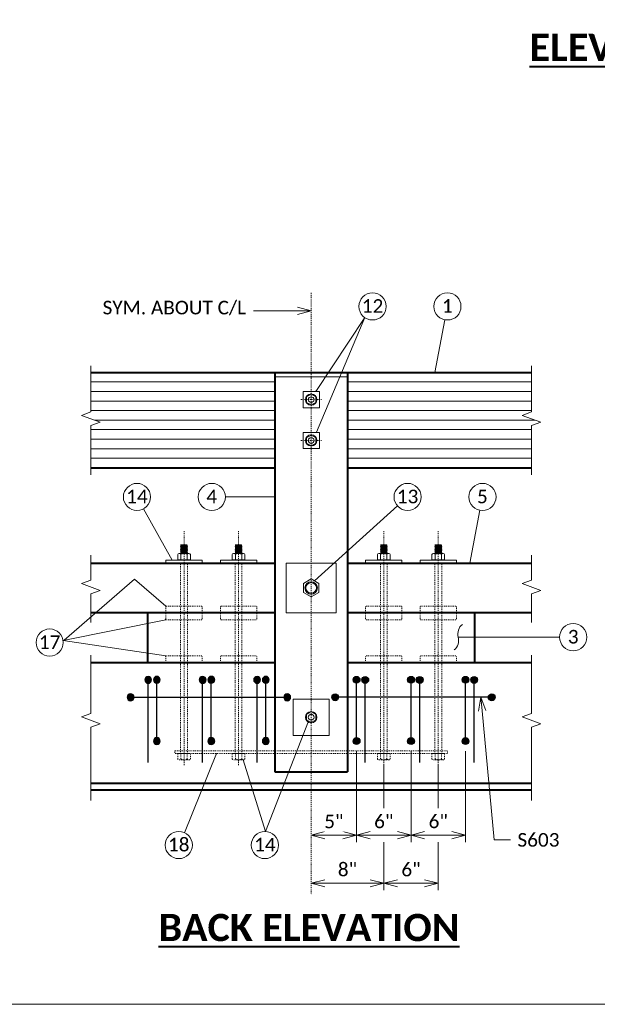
# Model space of a CAD drawing. Extents: x -6035 to 351425, y -5119269 to 203.
# Tile 3 of 14: x -1712 to -1649, y -2423 to -2314. Entities that reach past the tile are written whole.
import ezdxf
from ezdxf import colors
from ezdxf.entities.mleader import LeaderData, LeaderLine
from ezdxf.math import Vec2, Vec3

# ---------------------------------------------------------------- set-up
doc = ezdxf.new("R2010")
doc.units = 0
doc.header["$MEASUREMENT"] = 0
doc.linetypes.add('Wisdot1', pattern=[0.0625, 0.03125, -0.03125])
doc.linetypes.add('Wisdot4', pattern=[0.28125, 0.125, -0.0625, 0.03125, -0.0625])
for name, color, linetype, lineweight in [('B_ANNO_BREAK', 7, 'Continuous', 18), ('B_ANNO_DIM', 7, 'Continuous', 18), ('B_ANNO_TEXT_TITLE', 7, 'Continuous', 40), ('B_CNTR', 1, 'Wisdot4', 18), ('B_CONC_DECK', 1, 'Continuous', 40), ('B_DETAIL', 7, 'Continuous', 18), ('B_DETAIL_OBJ', 7, 'Continuous', 40), ('B_REBAR', 5, 'Continuous', 25), ('B_STEEL', 92, 'Continuous', 18), ('B_STEEL_BOLT', 3, 'Continuous', 18)]:
    doc.layers.add(name, color=color, linetype=linetype, lineweight=lineweight)
doc.layers.add('B_ANNO_NOPLOT', color=47, linetype='Continuous', lineweight=18, plot=False)
doc.styles.add('Annotative', font='calibri.ttf', dxfattribs={"height": 0.0625})
doc.styles.get("Standard").update_dxf_attribs({"font": 'calibri.ttf'})
doc.styles.add('Title', font='calibrib.ttf', dxfattribs={"height": 0.125})
doc.dimstyles.new('Annotative', dxfattribs={"dimscale": 0, "dimtxt": 0.0625, "dimasz": 0.0625, "dimexe": 0.03125, "dimexo": 0.03125, "dimgap": 0.03125, "dimtad": 1, "dimdec": 3, "dimzin": 3, "dimdsep": 46, "dimlunit": 4, "dimtxsty": 'Standard', "dimblk": 'OPEN30', "dimcen": 0.03125, "dimaunit": 1, "dimadec": 0, "dimazin": 3, "dimtfac": 0.75, "dimtdec": 3, "dimtofl": 0, "dimtmove": 0, "dimatfit": 3, "dimldrblk": 'OPEN30', "dimfxl": 1, "dimtfill": 1, "dimfrac": 1, "dimtolj": 1, "dimtzin": 0, "dimarcsym": 0})

# ---------------------------------------------------------------- blocks, each defined once
blk = doc.blocks.new('AnonymousCell16')
at = {"layer": 'B_REBAR'}
h = blk.add_hatch(color=256, dxfattribs=at)
edge = h.paths.add_edge_path()
edge.add_arc((0, 3.38), 0.375, 0, 360)
h = blk.add_hatch(color=256, dxfattribs=at)
edge = h.paths.add_edge_path()
edge.add_arc((0, -3.37), 0.375, 0, 360)
blk.add_line((0, -3.75), (0, 3.75), dxfattribs=at)
for centre in [(0, 3.38), (0, -3.37)]:
    blk.add_circle(centre, 0.375, dxfattribs=at)
blk = doc.blocks.new('AnonymousCell66')
at = {"layer": 'B_REBAR'}
h = blk.add_hatch(color=256, dxfattribs=at)
edge = h.paths.add_edge_path()
edge.add_arc((-8.62, 0), 0.375, 0, 360)
h = blk.add_hatch(color=256, dxfattribs=at)
edge = h.paths.add_edge_path()
edge.add_arc((8.63, 0), 0.375, 0, 360)
blk.add_line((9.01, 0), (-8.99, 0), dxfattribs=at)
for centre in [(-8.62, 0), (8.63, 0)]:
    blk.add_circle(centre, 0.375, dxfattribs=at)
blk = doc.blocks.new('AnonymousCell75')
at = {"layer": 'B_REBAR'}
h = blk.add_hatch(color=256, dxfattribs=at)
edge = h.paths.add_edge_path()
edge.add_arc((0, 4.37), 0.375, 0, 360)
blk.add_line((0, -4.74), (0, 4.75), dxfattribs=at)
blk.add_circle((0, 4.37), 0.375, dxfattribs=at)
blk = doc.blocks.new('BOLT WITH PLATE WASHER SMALL')
at = {"layer": 'B_CNTR', "ltscale": 0.25}
blk.add_line((-1.14, 0), (1.14, 0), dxfattribs=at)
at = {"layer": 'B_STEEL_BOLT', "flags": 128}
for points in [[(-0.9, -0.9), (0.9, -0.9), (0.9, 0.89), (-0.9, 0.89), (-0.9, -0.9)], [(-0.51, -0.3), (0, -0.59), (0.51, -0.3), (0.51, 0.29), (0, 0.59), (-0.51, 0.29), (-0.51, -0.3)]]:
    blk.add_lwpolyline(points, dxfattribs=at)
at = {"layer": 'B_STEEL_BOLT'}
for radius in [0.625, 0.313]:
    blk.add_circle((0, 0), radius, dxfattribs=at)
blk.add_point((0, -0.63), dxfattribs=at)
blk = doc.blocks.new('BOLT WITH PLATE WASHER LARGE')
at = {"layer": 'B_STEEL_BOLT', "flags": 128}
for points in [[(-2.75, 2.744), (2.75, 2.744), (2.75, -2.756), (-2.75, -2.756), (-2.75, 2.744)], [(-0.85, -0.491), (0, -0.981), (0.85, -0.491), (0.85, 0.494), (0, 0.984), (-0.85, 0.494), (-0.85, -0.491)]]:
    blk.add_lwpolyline(points, dxfattribs=at)
at = {"layer": 'B_STEEL_BOLT'}
for centre, radius in [((-0.001, -0.004), 0.688), ((0, 0), 0.583)]:
    blk.add_circle(centre, radius, dxfattribs=at)
blk = doc.blocks.new('BOLT WITH PLATE WASHER MED')
at = {"layer": 'B_STEEL_BOLT', "flags": 128}
for points in [[(-2, -2), (2, -2), (2, 2), (-2, 2), (-2, -2)], [(-0.51, -0.3), (0, -0.59), (0.51, -0.3), (0.51, 0.29), (0, 0.59), (-0.51, 0.29), (-0.51, -0.3)]]:
    blk.add_lwpolyline(points, dxfattribs=at)
at = {"layer": 'B_STEEL_BOLT'}
for radius in [0.625, 0.313]:
    blk.add_circle((0, 0), radius, dxfattribs=at)
blk.add_point((0, -0.63), dxfattribs=at)
blk = doc.blocks.new('BOLTS WITH PLATE HIDDEN')
at = {"layer": 'B_CNTR'}
for p, q in [((0, 0), (0, 25.81)), ((6, 0), (6, 25.81)), ((22, 0), (22, 25.81)), ((28, 0), (28, 25.81))]:
    blk.add_line(p, q, dxfattribs=at)
at = {"layer": 'B_STEEL', "linetype": 'Wisdot1', "flags": 128}
blk.add_lwpolyline([(-1, 1.6), (29, 1.6), (29, 1.28), (-1, 1.28), (-1, 1.6)], dxfattribs=at)
at = {"layer": 'B_STEEL_BOLT'}
for p, q in [((-0.38, 24.27), (-0.38, 24.28)), ((-0.36, 24.28), (-0.38, 24.28)), ((-0.17, 24.28), (-0.38, 24.28)), ((-0.38, 24.27), (-0.3, 24.24)), ((0.38, 24.22), (-0.38, 24.18)), ((-0.3, 24.22), (-0.38, 24.18)), ((-0.38, 24.18), (-0.3, 24.14)), ((-0.38, 24.18), (-0.38, 24.18)), ((0.38, 24.13), (-0.38, 24.08)), ((-0.3, 24.12), (-0.38, 24.09)), ((-0.38, 24.07), (-0.38, 24.09)), ((-0.38, 24.07), (-0.3, 24.05)), ((-0.3, 24.03), (-0.38, 23.99)), ((0.38, 24.03), (-0.38, 23.99)), ((-0.38, 23.98), (-0.38, 23.99)), ((-0.38, 23.98), (-0.3, 23.95)), ((-0.3, 23.93), (-0.38, 23.89)), ((0.38, 23.93), (-0.38, 23.89)), ((-0.38, 23.89), (-0.38, 23.89)), ((-0.38, 23.89), (-0.3, 23.85)), ((-0.36, 24.28), (0.32, 24.28)), ((0.31, 24.28), (-0.3, 24.22)), ((-0.3, 24.24), (-0.3, 24.22)), ((0.31, 24.18), (-0.3, 24.13)), ((-0.3, 24.14), (-0.3, 24.12)), ((0.31, 24.08), (-0.3, 24.03)), ((-0.3, 24.05), (-0.3, 24.03)), ((0.31, 23.99), (-0.3, 23.93)), ((-0.3, 23.95), (-0.3, 23.93)), ((0.31, 23.89), (-0.3, 23.84)), ((0.31, 24.28), (0.31, 24.26)), ((0.31, 24.26), (0.38, 24.24)), ((0.38, 24.22), (0.31, 24.19)), ((0.31, 24.19), (0.31, 24.16)), ((0.31, 24.16), (0.38, 24.14)), ((0.38, 24.12), (0.31, 24.09)), ((0.31, 24.09), (0.31, 24.07)), ((0.31, 24.07), (0.38, 24.04)), ((0.38, 24.03), (0.31, 23.99)), ((0.31, 23.99), (0.31, 23.97)), ((0.31, 23.97), (0.38, 23.95)), ((0.38, 23.93), (0.31, 23.9)), ((0.31, 23.9), (0.31, 23.88)), ((0.31, 23.88), (0.38, 23.85)), ((0.38, 24.22), (0.38, 24.23)), ((0.38, 24.12), (0.38, 24.14)), ((0.38, 24.03), (0.38, 24.04)), ((0.38, 23.93), (0.38, 23.95)), ((5.62, 24.27), (5.62, 24.28)), ((5.64, 24.28), (5.62, 24.28)), ((5.83, 24.28), (5.62, 24.28)), ((5.62, 24.27), (5.7, 24.24)), ((6.38, 24.22), (5.62, 24.18)), ((5.7, 24.22), (5.62, 24.18)), ((5.62, 24.18), (5.7, 24.14)), ((5.62, 24.18), (5.62, 24.18)), ((6.38, 24.13), (5.62, 24.08)), ((5.7, 24.12), (5.62, 24.09)), ((5.62, 24.07), (5.62, 24.09)), ((5.62, 24.07), (5.7, 24.05)), ((5.7, 24.03), (5.62, 23.99)), ((6.38, 24.03), (5.62, 23.99)), ((5.62, 23.98), (5.62, 23.99)), ((5.62, 23.98), (5.7, 23.95)), ((5.7, 23.93), (5.62, 23.89)), ((6.38, 23.93), (5.62, 23.89)), ((5.62, 23.89), (5.62, 23.89)), ((5.62, 23.89), (5.7, 23.85)), ((5.64, 24.28), (6.32, 24.28)), ((6.31, 24.28), (5.7, 24.22)), ((5.7, 24.24), (5.7, 24.22)), ((6.31, 24.18), (5.7, 24.13)), ((5.7, 24.14), (5.7, 24.12)), ((6.31, 24.08), (5.7, 24.03)), ((5.7, 24.05), (5.7, 24.03)), ((6.31, 23.99), (5.7, 23.93)), ((5.7, 23.95), (5.7, 23.93)), ((6.31, 23.89), (5.7, 23.84)), ((6.31, 24.28), (6.31, 24.26)), ((6.31, 24.26), (6.38, 24.24)), ((6.38, 24.22), (6.31, 24.19)), ((6.31, 24.19), (6.31, 24.16)), ((6.31, 24.16), (6.38, 24.14)), ((6.38, 24.12), (6.31, 24.09)), ((6.31, 24.09), (6.31, 24.07)), ((6.31, 24.07), (6.38, 24.04)), ((6.38, 24.03), (6.31, 23.99)), ((6.31, 23.99), (6.31, 23.97)), ((6.31, 23.97), (6.38, 23.95)), ((6.38, 23.93), (6.31, 23.9)), ((6.31, 23.9), (6.31, 23.88)), ((6.31, 23.88), (6.38, 23.85)), ((6.38, 24.22), (6.38, 24.23)), ((6.38, 24.12), (6.38, 24.14)), ((6.38, 24.03), (6.38, 24.04)), ((6.38, 23.93), (6.38, 23.95)), ((21.62, 24.27), (21.62, 24.28)), ((21.64, 24.28), (21.62, 24.28)), ((21.83, 24.28), (21.62, 24.28)), ((21.62, 24.27), (21.7, 24.24)), ((22.38, 24.22), (21.62, 24.18)), ((21.7, 24.22), (21.62, 24.18)), ((21.62, 24.18), (21.7, 24.14)), ((21.62, 24.18), (21.62, 24.18)), ((22.38, 24.13), (21.62, 24.08)), ((21.7, 24.12), (21.62, 24.09)), ((21.62, 24.07), (21.62, 24.09)), ((21.62, 24.07), (21.7, 24.05)), ((21.7, 24.03), (21.62, 23.99)), ((22.38, 24.03), (21.62, 23.99)), ((21.62, 23.98), (21.62, 23.99)), ((21.62, 23.98), (21.7, 23.95)), ((21.7, 23.93), (21.62, 23.89)), ((22.38, 23.93), (21.62, 23.89)), ((21.62, 23.89), (21.62, 23.89)), ((21.62, 23.89), (21.7, 23.85)), ((21.64, 24.28), (22.32, 24.28)), ((22.31, 24.28), (21.7, 24.22)), ((21.7, 24.24), (21.7, 24.22)), ((22.31, 24.18), (21.7, 24.13)), ((21.7, 24.14), (21.7, 24.12)), ((22.31, 24.08), (21.7, 24.03)), ((21.7, 24.05), (21.7, 24.03)), ((22.31, 23.99), (21.7, 23.93)), ((21.7, 23.95), (21.7, 23.93)), ((22.31, 23.89), (21.7, 23.84)), ((22.31, 24.28), (22.31, 24.26)), ((22.31, 24.26), (22.38, 24.24)), ((22.38, 24.22), (22.31, 24.19)), ((22.31, 24.19), (22.31, 24.16)), ((22.31, 24.16), (22.38, 24.14)), ((22.38, 24.12), (22.31, 24.09)), ((22.31, 24.09), (22.31, 24.07)), ((22.31, 24.07), (22.38, 24.04)), ((22.38, 24.03), (22.31, 23.99)), ((22.31, 23.99), (22.31, 23.97)), ((22.31, 23.97), (22.38, 23.95)), ((22.38, 23.93), (22.31, 23.9)), ((22.31, 23.9), (22.31, 23.88)), ((22.31, 23.88), (22.38, 23.85)), ((22.38, 24.22), (22.38, 24.23)), ((22.38, 24.12), (22.38, 24.14)), ((22.38, 24.03), (22.38, 24.04)), ((22.38, 23.93), (22.38, 23.95)), ((27.62, 24.27), (27.62, 24.28)), ((27.64, 24.28), (27.62, 24.28)), ((27.83, 24.28), (27.62, 24.28)), ((27.62, 24.27), (27.7, 24.24)), ((28.38, 24.22), (27.62, 24.18)), ((27.7, 24.22), (27.62, 24.18)), ((27.62, 24.18), (27.7, 24.14)), ((27.62, 24.18), (27.62, 24.18)), ((28.38, 24.13), (27.62, 24.08)), ((27.7, 24.12), (27.62, 24.09)), ((27.62, 24.07), (27.62, 24.09)), ((27.62, 24.07), (27.7, 24.05)), ((27.7, 24.03), (27.62, 23.99)), ((28.38, 24.03), (27.62, 23.99)), ((27.62, 23.98), (27.62, 23.99)), ((27.62, 23.98), (27.7, 23.95)), ((27.7, 23.93), (27.62, 23.89)), ((28.38, 23.93), (27.62, 23.89)), ((27.62, 23.89), (27.62, 23.89)), ((27.62, 23.89), (27.7, 23.85)), ((27.64, 24.28), (28.32, 24.28)), ((28.31, 24.28), (27.7, 24.22)), ((27.7, 24.24), (27.7, 24.22)), ((28.31, 24.18), (27.7, 24.13)), ((27.7, 24.14), (27.7, 24.12)), ((28.31, 24.08), (27.7, 24.03)), ((27.7, 24.05), (27.7, 24.03)), ((28.31, 23.99), (27.7, 23.93)), ((27.7, 23.95), (27.7, 23.93)), ((28.31, 23.89), (27.7, 23.84)), ((28.31, 24.28), (28.31, 24.26)), ((28.31, 24.26), (28.38, 24.24)), ((28.38, 24.22), (28.31, 24.19)), ((28.31, 24.19), (28.31, 24.16)), ((28.31, 24.16), (28.38, 24.14)), ((28.38, 24.12), (28.31, 24.09)), ((28.31, 24.09), (28.31, 24.07)), ((28.31, 24.07), (28.38, 24.04)), ((28.38, 24.03), (28.31, 23.99)), ((28.31, 23.99), (28.31, 23.97)), ((28.31, 23.97), (28.38, 23.95)), ((28.38, 23.93), (28.31, 23.9)), ((28.31, 23.9), (28.31, 23.88)), ((28.31, 23.88), (28.38, 23.85)), ((28.38, 24.22), (28.38, 24.23)), ((28.38, 24.12), (28.38, 24.14)), ((28.38, 24.03), (28.38, 24.04)), ((28.38, 23.93), (28.38, 23.95)), ((-0.7, 23.24), (-0.7, 22.65)), ((-0.53, 23.34), (0.53, 23.34)), ((0.38, 23.84), (-0.38, 23.8)), ((-0.3, 23.83), (-0.38, 23.8)), ((-0.38, 23.79), (-0.38, 23.8)), ((-0.38, 23.79), (-0.3, 23.76)), ((-0.3, 23.74), (-0.38, 23.7)), ((0.38, 23.74), (-0.38, 23.7)), ((-0.38, 23.7), (-0.38, 23.7)), ((-0.38, 23.7), (-0.3, 23.66)), ((0.38, 23.65), (-0.38, 23.61)), ((-0.3, 23.64), (-0.38, 23.61)), ((-0.38, 23.6), (-0.38, 23.61)), ((-0.38, 23.6), (-0.3, 23.57)), ((-0.3, 23.55), (-0.38, 23.51)), ((0.38, 23.55), (-0.38, 23.51)), ((-0.38, 23.51), (-0.38, 23.51)), ((-0.38, 23.51), (-0.3, 23.47)), ((0.38, 23.46), (-0.38, 23.41)), ((-0.3, 23.45), (-0.38, 23.42)), ((-0.38, 23.41), (-0.38, 23.42)), ((-0.38, 23.41), (-0.3, 23.38)), ((-0.35, 23.26), (-0.35, 22.65)), ((-0.3, 23.36), (-0.34, 23.34)), ((-0.3, 23.85), (-0.3, 23.83)), ((0.31, 23.8), (-0.3, 23.74)), ((-0.3, 23.76), (-0.3, 23.74)), ((0.31, 23.7), (-0.3, 23.65)), ((-0.3, 23.66), (-0.3, 23.64)), ((0.31, 23.61), (-0.3, 23.55)), ((-0.3, 23.57), (-0.3, 23.55)), ((0.31, 23.51), (-0.3, 23.46)), ((-0.3, 23.47), (-0.3, 23.45)), ((0.31, 23.41), (-0.3, 23.37)), ((-0.3, 23.38), (-0.3, 23.36)), ((0.38, 23.37), (-0.04, 23.34)), ((0.38, 23.84), (0.31, 23.8)), ((0.31, 23.8), (0.31, 23.78)), ((0.31, 23.78), (0.38, 23.76)), ((0.38, 23.74), (0.31, 23.71)), ((0.31, 23.71), (0.31, 23.68)), ((0.31, 23.68), (0.38, 23.66)), ((0.38, 23.64), (0.31, 23.62)), ((0.31, 23.62), (0.31, 23.59)), ((0.31, 23.59), (0.38, 23.57)), ((0.38, 23.55), (0.31, 23.52)), ((0.31, 23.52), (0.31, 23.49)), ((0.31, 23.49), (0.38, 23.47)), ((0.38, 23.45), (0.31, 23.43)), ((0.31, 23.43), (0.31, 23.4)), ((0.31, 23.4), (0.38, 23.38)), ((0.38, 23.36), (0.33, 23.34)), ((0.35, 23.26), (0.35, 22.65)), ((0.38, 23.84), (0.38, 23.85)), ((0.38, 23.74), (0.38, 23.76)), ((0.38, 23.64), (0.38, 23.66)), ((0.38, 23.55), (0.38, 23.57)), ((0.38, 23.45), (0.38, 23.47)), ((0.38, 23.36), (0.38, 23.38)), ((0.7, 23.24), (0.7, 22.65)), ((5.3, 23.24), (5.3, 22.65)), ((5.47, 23.34), (6.53, 23.34)), ((6.38, 23.84), (5.62, 23.8)), ((5.7, 23.83), (5.62, 23.8)), ((5.62, 23.79), (5.62, 23.8)), ((5.62, 23.79), (5.7, 23.76)), ((5.7, 23.74), (5.62, 23.7)), ((6.38, 23.74), (5.62, 23.7)), ((5.62, 23.7), (5.62, 23.7)), ((5.62, 23.7), (5.7, 23.66)), ((6.38, 23.65), (5.62, 23.61)), ((5.7, 23.64), (5.62, 23.61)), ((5.62, 23.6), (5.62, 23.61)), ((5.62, 23.6), (5.7, 23.57)), ((5.7, 23.55), (5.62, 23.51)), ((6.38, 23.55), (5.62, 23.51)), ((5.62, 23.51), (5.62, 23.51)), ((5.62, 23.51), (5.7, 23.47)), ((6.38, 23.46), (5.62, 23.41)), ((5.7, 23.45), (5.62, 23.42)), ((5.62, 23.41), (5.62, 23.42)), ((5.62, 23.41), (5.7, 23.38)), ((5.65, 23.26), (5.65, 22.65)), ((5.7, 23.36), (5.66, 23.34)), ((5.7, 23.85), (5.7, 23.83)), ((6.31, 23.8), (5.7, 23.74)), ((5.7, 23.76), (5.7, 23.74)), ((6.31, 23.7), (5.7, 23.65)), ((5.7, 23.66), (5.7, 23.64)), ((6.31, 23.61), (5.7, 23.55)), ((5.7, 23.57), (5.7, 23.55)), ((6.31, 23.51), (5.7, 23.46)), ((5.7, 23.47), (5.7, 23.45)), ((6.31, 23.41), (5.7, 23.37)), ((5.7, 23.38), (5.7, 23.36)), ((6.38, 23.37), (5.96, 23.34)), ((6.38, 23.84), (6.31, 23.8)), ((6.31, 23.8), (6.31, 23.78)), ((6.31, 23.78), (6.38, 23.76)), ((6.38, 23.74), (6.31, 23.71)), ((6.31, 23.71), (6.31, 23.68)), ((6.31, 23.68), (6.38, 23.66)), ((6.38, 23.64), (6.31, 23.62)), ((6.31, 23.62), (6.31, 23.59)), ((6.31, 23.59), (6.38, 23.57)), ((6.38, 23.55), (6.31, 23.52)), ((6.31, 23.52), (6.31, 23.49)), ((6.31, 23.49), (6.38, 23.47)), ((6.38, 23.45), (6.31, 23.43)), ((6.31, 23.43), (6.31, 23.4)), ((6.31, 23.4), (6.38, 23.38)), ((6.38, 23.36), (6.33, 23.34)), ((6.35, 23.26), (6.35, 22.65)), ((6.38, 23.84), (6.38, 23.85)), ((6.38, 23.74), (6.38, 23.76)), ((6.38, 23.64), (6.38, 23.66)), ((6.38, 23.55), (6.38, 23.57)), ((6.38, 23.45), (6.38, 23.47)), ((6.38, 23.36), (6.38, 23.38)), ((6.7, 23.24), (6.7, 22.65)), ((21.3, 23.24), (21.3, 22.65)), ((21.47, 23.34), (22.53, 23.34)), ((22.38, 23.84), (21.62, 23.8)), ((21.7, 23.83), (21.62, 23.8)), ((21.62, 23.79), (21.62, 23.8)), ((21.62, 23.79), (21.7, 23.76)), ((21.7, 23.74), (21.62, 23.7)), ((22.38, 23.74), (21.62, 23.7)), ((21.62, 23.7), (21.62, 23.7)), ((21.62, 23.7), (21.7, 23.66)), ((22.38, 23.65), (21.62, 23.61)), ((21.7, 23.64), (21.62, 23.61)), ((21.62, 23.6), (21.62, 23.61)), ((21.62, 23.6), (21.7, 23.57)), ((21.7, 23.55), (21.62, 23.51)), ((22.38, 23.55), (21.62, 23.51)), ((21.62, 23.51), (21.62, 23.51)), ((21.62, 23.51), (21.7, 23.47)), ((22.38, 23.46), (21.62, 23.41)), ((21.7, 23.45), (21.62, 23.42)), ((21.62, 23.41), (21.62, 23.42)), ((21.62, 23.41), (21.7, 23.38)), ((21.65, 23.26), (21.65, 22.65)), ((21.7, 23.36), (21.66, 23.34)), ((21.7, 23.85), (21.7, 23.83)), ((22.31, 23.8), (21.7, 23.74)), ((21.7, 23.76), (21.7, 23.74)), ((22.31, 23.7), (21.7, 23.65)), ((21.7, 23.66), (21.7, 23.64)), ((22.31, 23.61), (21.7, 23.55)), ((21.7, 23.57), (21.7, 23.55)), ((22.31, 23.51), (21.7, 23.46)), ((21.7, 23.47), (21.7, 23.45)), ((22.31, 23.41), (21.7, 23.37)), ((21.7, 23.38), (21.7, 23.36)), ((22.38, 23.37), (21.96, 23.34)), ((22.38, 23.84), (22.31, 23.8)), ((22.31, 23.8), (22.31, 23.78)), ((22.31, 23.78), (22.38, 23.76)), ((22.38, 23.74), (22.31, 23.71)), ((22.31, 23.71), (22.31, 23.68)), ((22.31, 23.68), (22.38, 23.66)), ((22.38, 23.64), (22.31, 23.62)), ((22.31, 23.62), (22.31, 23.59)), ((22.31, 23.59), (22.38, 23.57)), ((22.38, 23.55), (22.31, 23.52)), ((22.31, 23.52), (22.31, 23.49)), ((22.31, 23.49), (22.38, 23.47)), ((22.38, 23.45), (22.31, 23.43)), ((22.31, 23.43), (22.31, 23.4)), ((22.31, 23.4), (22.38, 23.38)), ((22.38, 23.36), (22.33, 23.34)), ((22.35, 23.26), (22.35, 22.65)), ((22.38, 23.84), (22.38, 23.85)), ((22.38, 23.74), (22.38, 23.76)), ((22.38, 23.64), (22.38, 23.66)), ((22.38, 23.55), (22.38, 23.57)), ((22.38, 23.45), (22.38, 23.47)), ((22.38, 23.36), (22.38, 23.38)), ((22.7, 23.24), (22.7, 22.65)), ((27.3, 23.24), (27.3, 22.65)), ((27.47, 23.34), (28.53, 23.34)), ((28.38, 23.84), (27.62, 23.8)), ((27.7, 23.83), (27.62, 23.8)), ((27.62, 23.79), (27.62, 23.8)), ((27.62, 23.79), (27.7, 23.76)), ((27.7, 23.74), (27.62, 23.7)), ((28.38, 23.74), (27.62, 23.7)), ((27.62, 23.7), (27.62, 23.7)), ((27.62, 23.7), (27.7, 23.66)), ((28.38, 23.65), (27.62, 23.61)), ((27.7, 23.64), (27.62, 23.61)), ((27.62, 23.6), (27.62, 23.61)), ((27.62, 23.6), (27.7, 23.57)), ((27.7, 23.55), (27.62, 23.51)), ((28.38, 23.55), (27.62, 23.51)), ((27.62, 23.51), (27.62, 23.51)), ((27.62, 23.51), (27.7, 23.47)), ((28.38, 23.46), (27.62, 23.41)), ((27.7, 23.45), (27.62, 23.42)), ((27.62, 23.41), (27.62, 23.42)), ((27.62, 23.41), (27.7, 23.38)), ((27.65, 23.26), (27.65, 22.65)), ((27.7, 23.36), (27.66, 23.34)), ((27.7, 23.85), (27.7, 23.83)), ((28.31, 23.8), (27.7, 23.74)), ((27.7, 23.76), (27.7, 23.74)), ((28.31, 23.7), (27.7, 23.65)), ((27.7, 23.66), (27.7, 23.64)), ((28.31, 23.61), (27.7, 23.55)), ((27.7, 23.57), (27.7, 23.55)), ((28.31, 23.51), (27.7, 23.46)), ((27.7, 23.47), (27.7, 23.45)), ((28.31, 23.41), (27.7, 23.37)), ((27.7, 23.38), (27.7, 23.36)), ((28.38, 23.37), (27.96, 23.34)), ((28.38, 23.84), (28.31, 23.8)), ((28.31, 23.8), (28.31, 23.78)), ((28.31, 23.78), (28.38, 23.76)), ((28.38, 23.74), (28.31, 23.71)), ((28.31, 23.71), (28.31, 23.68)), ((28.31, 23.68), (28.38, 23.66)), ((28.38, 23.64), (28.31, 23.62)), ((28.31, 23.62), (28.31, 23.59)), ((28.31, 23.59), (28.38, 23.57)), ((28.38, 23.55), (28.31, 23.52)), ((28.31, 23.52), (28.31, 23.49)), ((28.31, 23.49), (28.38, 23.47)), ((28.38, 23.45), (28.31, 23.43)), ((28.31, 23.43), (28.31, 23.4)), ((28.31, 23.4), (28.38, 23.38)), ((28.38, 23.36), (28.33, 23.34)), ((28.35, 23.26), (28.35, 22.65)), ((28.38, 23.84), (28.38, 23.85)), ((28.38, 23.74), (28.38, 23.76)), ((28.38, 23.64), (28.38, 23.66)), ((28.38, 23.55), (28.38, 23.57)), ((28.38, 23.45), (28.38, 23.47)), ((28.38, 23.36), (28.38, 23.38)), ((28.7, 23.24), (28.7, 22.65)), ((-0.7, 22.65), (0.7, 22.65)), ((-0.61, 22.65), (-0.61, 22.6)), ((0.6, 22.65), (0.6, 22.6)), ((5.3, 22.65), (6.7, 22.65)), ((5.39, 22.65), (5.39, 22.6)), ((6.6, 22.65), (6.6, 22.6)), ((21.3, 22.65), (22.7, 22.65)), ((21.39, 22.65), (21.39, 22.6)), ((22.6, 22.65), (22.6, 22.6)), ((27.3, 22.65), (28.7, 22.65)), ((27.39, 22.65), (27.39, 22.6)), ((28.6, 22.65), (28.6, 22.6))]:
    blk.add_line(p, q, dxfattribs=at)
at = {"layer": 'B_STEEL_BOLT', "linetype": 'Wisdot1'}
for p, q in [((-0.38, 1.28), (-0.38, 22.28)), ((0.38, 1.28), (0.38, 22.28)), ((5.62, 1.28), (5.62, 22.28)), ((6.38, 1.28), (6.38, 22.28)), ((21.62, 1.28), (21.62, 22.28)), ((22.38, 1.28), (22.38, 22.28)), ((27.62, 1.28), (27.62, 22.28)), ((28.38, 1.28), (28.38, 22.28)), ((-0.7, 0.69), (-0.7, 1.28)), ((-0.7, 1.28), (0.7, 1.28)), ((-0.35, 0.67), (-0.35, 1.28)), ((0.35, 0.67), (0.35, 1.28)), ((0.7, 0.69), (0.7, 1.28)), ((5.3, 0.69), (5.3, 1.28)), ((5.3, 1.28), (6.7, 1.28)), ((5.65, 0.67), (5.65, 1.28)), ((6.35, 0.67), (6.35, 1.28)), ((6.7, 0.69), (6.7, 1.28)), ((21.3, 0.69), (21.3, 1.28)), ((21.3, 1.28), (22.7, 1.28)), ((21.65, 0.67), (21.65, 1.28)), ((22.35, 0.67), (22.35, 1.28)), ((22.7, 0.69), (22.7, 1.28)), ((27.3, 0.69), (27.3, 1.28)), ((27.3, 1.28), (28.7, 1.28)), ((27.65, 0.67), (27.65, 1.28)), ((28.35, 0.67), (28.35, 1.28)), ((28.7, 0.69), (28.7, 1.28)), ((-0.53, 0.59), (0.53, 0.59)), ((5.47, 0.59), (6.53, 0.59)), ((21.47, 0.59), (22.53, 0.59)), ((27.47, 0.59), (28.53, 0.59))]:
    blk.add_line(p, q, dxfattribs=at)
at = {"layer": 'B_STEEL_BOLT', "flags": 128}
for points in [[(-2, 22.28), (2, 22.28), (2, 22.6), (-2, 22.6), (-2, 22.28)], [(4, 22.28), (8, 22.28), (8, 22.6), (4, 22.6), (4, 22.28)], [(20, 22.28), (24, 22.28), (24, 22.6), (20, 22.6), (20, 22.28)], [(26, 22.28), (30, 22.28), (30, 22.6), (26, 22.6), (26, 22.28)]]:
    blk.add_lwpolyline(points, dxfattribs=at)
at = {"layer": 'B_STEEL_BOLT', "linetype": 'Wisdot1', "flags": 128}
for points in [[(-2, 16.79), (2, 16.79), (2, 17.54), (-2, 17.54), (-2, 16.79)], [(4, 16.79), (8, 16.79), (8, 17.54), (4, 17.54), (4, 16.79)], [(20, 16.79), (24, 16.79), (24, 17.54), (20, 17.54), (20, 16.79)], [(26, 16.79), (30, 16.79), (30, 17.54), (26, 17.54), (26, 16.79)], [(-2, 16.79), (2, 16.79), (2, 16.04), (-2, 16.04), (-2, 16.79)], [(4, 16.79), (8, 16.79), (8, 16.04), (4, 16.04), (4, 16.79)], [(20, 16.79), (24, 16.79), (24, 16.04), (20, 16.04), (20, 16.79)], [(26, 16.79), (30, 16.79), (30, 16.04), (26, 16.04), (26, 16.79)], [(-2, 11.29), (2, 11.29), (2, 12.04), (-2, 12.04), (-2, 11.29)], [(4, 11.29), (8, 11.29), (8, 12.04), (4, 12.04), (4, 11.29)], [(20, 11.29), (24, 11.29), (24, 12.04), (20, 12.04), (20, 11.29)], [(26, 11.29), (30, 11.29), (30, 12.04), (26, 12.04), (26, 11.29)]]:
    blk.add_lwpolyline(points, dxfattribs=at)
at = {"layer": 'B_STEEL_BOLT'}
for centre in [(0, 22.63), (6, 22.63), (22, 22.63), (28, 22.63)]:
    blk.add_arc(centre, 0.706, 60.0694, 119.4242, dxfattribs=at)
at = {"layer": 'B_STEEL_BOLT', "linetype": 'Wisdot1'}
for centre in [(0, 1.3), (6, 1.3), (22, 1.3), (28, 1.3)]:
    blk.add_arc(centre, 0.706, 240.5758, 299.9306, dxfattribs=at)
at = {"layer": 'B_STEEL_BOLT'}
for centre, major_axis, start_param, end_param in [((-0.52, 23.24), (0.177, 0), 0.232255, 3.141593), ((0.52, 23.24), (-0.177, 0), 3.141593, 6.050931), ((5.48, 23.24), (0.177, 0), 0.232255, 3.141593), ((6.52, 23.24), (-0.177, 0), 3.141593, 6.050931), ((21.48, 23.24), (0.177, 0), 0.232255, 3.141593), ((22.52, 23.24), (-0.177, 0), 3.141593, 6.050931), ((27.48, 23.24), (0.177, 0), 0.232255, 3.141593), ((28.52, 23.24), (-0.177, 0), 3.141593, 6.050931)]:
    blk.add_ellipse(centre, major_axis=major_axis, ratio=0.518522, start_param=start_param, end_param=end_param, dxfattribs=at)
at = {"layer": 'B_STEEL_BOLT', "linetype": 'Wisdot1'}
for centre, major_axis, start_param, end_param in [((-0.52, 0.69), (0.177, 0), 3.141593, 6.050931), ((0.52, 0.69), (-0.177, 0), 0.232255, 3.141593), ((5.48, 0.69), (0.177, 0), 3.141593, 6.050931), ((6.52, 0.69), (-0.177, 0), 0.232255, 3.141593), ((21.48, 0.69), (0.177, 0), 3.141593, 6.050931), ((22.52, 0.69), (-0.177, 0), 0.232255, 3.141593), ((27.48, 0.69), (0.177, 0), 3.141593, 6.050931), ((28.52, 0.69), (-0.177, 0), 0.232255, 3.141593)]:
    blk.add_ellipse(centre, major_axis=major_axis, ratio=0.518522, start_param=start_param, end_param=end_param, dxfattribs=at)
blk = doc.blocks.new('_Open30')
at = {"color": 0, "linetype": 'ByBlock', "lineweight": -2}
for p, q in [((-1, 0.268), (0, 0)), ((0, 0), (-1, -0.268)), ((0, 0), (-1, 0))]:
    blk.add_line(p, q, dxfattribs=at)
blk = doc.blocks.new('*D57')
at = {"layer": 'B_ANNO_DIM', "color": 0, "lineweight": -2, "transparency": 16777216}
for p, q in [((-1675.23, -2394.73), (-1675.23, -2404.73)), ((-1676.73, -2403.98), (-1678.73, -2403.98))]:
    blk.add_line(p, q, dxfattribs=at)
at = {"layer": 'Defpoints', "color": 0, "transparency": 16777216}
for p in [(-1675.23, -2393.98), (-1680.23, -2403.98), (-1680.23, -2403.98)]:
    blk.add_point(p, dxfattribs=at)
at = {"layer": 'B_ANNO_DIM', "color": 0, "lineweight": -2, "transparency": 16777216, "xscale": 1.5, "yscale": 1.5, "zscale": 1.5, "rotation": 180}
blk.add_blockref('_Open30', (-1680.23, -2403.98), dxfattribs=at)
at = {"layer": 'B_ANNO_DIM', "color": 0, "lineweight": -2, "transparency": 16777216, "xscale": 1.5, "yscale": 1.5, "zscale": 1.5}
blk.add_blockref('_Open30', (-1675.23, -2403.98), dxfattribs=at)
at = {"layer": 'B_ANNO_DIM', "color": 0, "transparency": 16777216, "insert": (-1677.73, -2402.47), "char_height": 1.5, "attachment_point": 5, "bg_fill": 3, "box_fill_scale": 1.25, "bg_fill_color": 256, "bg_fill_true_color": 13158600, "bg_fill_transparency": 0}
blk.add_mtext('\\A1;5"', dxfattribs=at)
blk = doc.blocks.new('*D58')
at = {"layer": 'B_ANNO_DIM', "color": 0, "lineweight": -2, "transparency": 16777216}
for p, q in [((-1669.23, -2394.73), (-1669.23, -2404.73)), ((-1670.73, -2403.98), (-1673.73, -2403.98))]:
    blk.add_line(p, q, dxfattribs=at)
at = {"layer": 'Defpoints', "color": 0, "transparency": 16777216}
for p in [(-1669.23, -2393.98), (-1675.23, -2403.98), (-1675.23, -2403.98)]:
    blk.add_point(p, dxfattribs=at)
at = {"layer": 'B_ANNO_DIM', "color": 0, "lineweight": -2, "transparency": 16777216, "xscale": 1.5, "yscale": 1.5, "zscale": 1.5, "rotation": 180}
blk.add_blockref('_Open30', (-1675.23, -2403.98), dxfattribs=at)
at = {"layer": 'B_ANNO_DIM', "color": 0, "lineweight": -2, "transparency": 16777216, "xscale": 1.5, "yscale": 1.5, "zscale": 1.5}
blk.add_blockref('_Open30', (-1669.23, -2403.98), dxfattribs=at)
at = {"layer": 'B_ANNO_DIM', "color": 0, "transparency": 16777216, "insert": (-1672.23, -2402.46), "char_height": 1.5, "attachment_point": 5, "bg_fill": 3, "box_fill_scale": 1.25, "bg_fill_color": 256, "bg_fill_true_color": 13158600, "bg_fill_transparency": 0}
blk.add_mtext('\\A1;6"', dxfattribs=at)
blk = doc.blocks.new('*D59')
at = {"layer": 'B_ANNO_DIM', "color": 0, "lineweight": -2, "transparency": 16777216}
for p, q in [((-1672.23, -2404.73), (-1672.23, -2410.03)), ((-1673.73, -2409.28), (-1678.73, -2409.28))]:
    blk.add_line(p, q, dxfattribs=at)
at = {"layer": 'Defpoints', "color": 0, "transparency": 16777216}
for p in [(-1672.23, -2403.98), (-1680.23, -2409.28), (-1680.23, -2409.28)]:
    blk.add_point(p, dxfattribs=at)
at = {"layer": 'B_ANNO_DIM', "color": 0, "lineweight": -2, "transparency": 16777216, "xscale": 1.5, "yscale": 1.5, "zscale": 1.5, "rotation": 180}
blk.add_blockref('_Open30', (-1680.23, -2409.28), dxfattribs=at)
at = {"layer": 'B_ANNO_DIM', "color": 0, "lineweight": -2, "transparency": 16777216, "xscale": 1.5, "yscale": 1.5, "zscale": 1.5}
blk.add_blockref('_Open30', (-1672.23, -2409.28), dxfattribs=at)
at = {"layer": 'B_ANNO_DIM', "color": 0, "transparency": 16777216, "insert": (-1676.23, -2407.76), "char_height": 1.5, "attachment_point": 5, "bg_fill": 3, "box_fill_scale": 1.25, "bg_fill_color": 256, "bg_fill_true_color": 13158600, "bg_fill_transparency": 0}
blk.add_mtext('\\A1;8"', dxfattribs=at)
blk = doc.blocks.new('*D60')
at = {"layer": 'B_ANNO_DIM', "color": 0, "lineweight": -2, "transparency": 16777216}
for p, q in [((-1666.23, -2404.73), (-1666.23, -2410.03)), ((-1667.73, -2409.28), (-1670.73, -2409.28))]:
    blk.add_line(p, q, dxfattribs=at)
at = {"layer": 'Defpoints', "color": 0, "transparency": 16777216}
for p in [(-1666.23, -2403.98), (-1672.23, -2409.28), (-1672.23, -2409.28)]:
    blk.add_point(p, dxfattribs=at)
at = {"layer": 'B_ANNO_DIM', "color": 0, "lineweight": -2, "transparency": 16777216, "xscale": 1.5, "yscale": 1.5, "zscale": 1.5, "rotation": 180}
blk.add_blockref('_Open30', (-1672.23, -2409.28), dxfattribs=at)
at = {"layer": 'B_ANNO_DIM', "color": 0, "lineweight": -2, "transparency": 16777216, "xscale": 1.5, "yscale": 1.5, "zscale": 1.5}
blk.add_blockref('_Open30', (-1666.23, -2409.28), dxfattribs=at)
at = {"layer": 'B_ANNO_DIM', "color": 0, "transparency": 16777216, "insert": (-1669.23, -2407.77), "char_height": 1.5, "attachment_point": 5, "bg_fill": 3, "box_fill_scale": 1.25, "bg_fill_color": 256, "bg_fill_true_color": 13158600, "bg_fill_transparency": 0}
blk.add_mtext('\\A1;6"', dxfattribs=at)
blk = doc.blocks.new('*D61')
at = {"layer": 'B_ANNO_DIM', "color": 0, "lineweight": -2, "transparency": 16777216}
for p, q in [((-1663.23, -2394.73), (-1663.23, -2404.73)), ((-1664.73, -2403.98), (-1667.73, -2403.98))]:
    blk.add_line(p, q, dxfattribs=at)
at = {"layer": 'Defpoints', "color": 0, "transparency": 16777216}
for p in [(-1663.23, -2393.98), (-1669.23, -2403.98), (-1669.23, -2403.98)]:
    blk.add_point(p, dxfattribs=at)
at = {"layer": 'B_ANNO_DIM', "color": 0, "lineweight": -2, "transparency": 16777216, "xscale": 1.5, "yscale": 1.5, "zscale": 1.5, "rotation": 180}
blk.add_blockref('_Open30', (-1669.23, -2403.98), dxfattribs=at)
at = {"layer": 'B_ANNO_DIM', "color": 0, "lineweight": -2, "transparency": 16777216, "xscale": 1.5, "yscale": 1.5, "zscale": 1.5}
blk.add_blockref('_Open30', (-1663.23, -2403.98), dxfattribs=at)
at = {"layer": 'B_ANNO_DIM', "color": 0, "transparency": 16777216, "insert": (-1666.23, -2402.46), "char_height": 1.5, "attachment_point": 5, "bg_fill": 3, "box_fill_scale": 1.25, "bg_fill_color": 256, "bg_fill_true_color": 13158600, "bg_fill_transparency": 0}
blk.add_mtext('\\A1;6"', dxfattribs=at)
blk = doc.blocks.new('_Integral')
at = {"color": 0, "linetype": 'ByBlock', "lineweight": -2}
for centre, start, end in [((0.439, 0.118), 129, 195), ((-0.439, -0.118), 309, 15)]:
    blk.add_arc(centre, 0.454, start, end, dxfattribs=at)
blk = doc.blocks.new('INS_RAILTIMBER_BASE')
at = {"layer": 'B_ANNO_BREAK', "flags": 128}
for points in [[(73.8327, 58.3556), (73.8327, 63.7806), (74.8637, 64.1558), (72.8018, 64.9063), (73.8327, 65.2815), (73.8327, 70.3669)], [(122.3827, 58.3556), (122.3827, 63.7806), (123.4137, 64.1558), (121.3518, 64.9063), (122.3827, 65.2815), (122.3827, 70.3669)], [(73.8327, 42.0625), (73.8327, 45.2453), (74.8637, 45.6205), (72.8018, 46.371), (73.8327, 46.7462), (73.8327, 49.502)], [(122.3827, 42.0625), (122.3827, 45.2453), (123.4137, 45.6205), (121.3518, 46.371), (122.3827, 46.7462), (122.3827, 49.502)], [(73.8327, 22.4662), (73.8327, 30.5382), (74.8637, 30.9134), (72.8018, 31.6639), (73.8327, 32.0391), (73.8327, 38.4933)], [(122.3827, 22.4662), (122.3827, 30.5382), (123.4137, 30.9134), (121.3518, 31.6639), (122.3827, 32.0391), (122.3827, 38.4933)]]:
    blk.add_lwpolyline(points, dxfattribs=at)
at = {"layer": 'B_ANNO_DIM'}
for centre in [(104.8717, 76.9129), (113.113, 76.9129), (78.9184, 55.9129), (87.1597, 55.9129), (108.7313, 55.9129), (116.9726, 55.9129), (69.3037, 39.8658), (126.9748, 40.4587), (83.5215, 17.5498), (93.0129, 17.5498)]:
    blk.add_circle(centre, 1.4974, dxfattribs=at)
at = {"layer": 'B_ANNO_NOPLOT', "flags": 128}
blk.add_lwpolyline([(0, 0), (0, 252), (323.9277, 252), (323.9277, 238.8552), (378, 238.8552), (378, 40.4996), (316.5708, 40.4996), (316.5708, 0)], close=True, dxfattribs=at)
at = {"layer": 'B_CNTR'}
blk.add_line((98.1077, 78.4114), (98.1077, 12.1102), dxfattribs=at)
at = {"layer": 'B_CONC_DECK'}
for p, q in [((94.1077, 37.6335), (73.8327, 37.6335)), ((122.3827, 37.6335), (102.1077, 37.6335)), ((73.8327, 24.3835), (122.3827, 24.3835)), ((73.8327, 23.6335), (122.3827, 23.6335))]:
    blk.add_line(p, q, dxfattribs=at)
at = {"layer": 'B_DETAIL'}
for p, q in [((94.1077, 68.5835), (73.8327, 68.5835)), ((94.1077, 69.1335), (102.1077, 69.1335)), ((102.1077, 68.5835), (122.3827, 68.5835)), ((94.1077, 67.5335), (73.8327, 67.5335)), ((102.1077, 67.5335), (122.3827, 67.5335)), ((94.1077, 66.4835), (73.8327, 66.4835)), ((102.1077, 66.4835), (122.3827, 66.4835)), ((94.1077, 65.4335), (73.8327, 65.4335)), ((102.1077, 65.4335), (122.3827, 65.4335)), ((94.1077, 64.3835), (74.2382, 64.3835)), ((102.1077, 64.3835), (122.7882, 64.3835)), ((94.1077, 63.3335), (73.8327, 63.3335)), ((102.1077, 63.3335), (122.3827, 63.3335)), ((94.1077, 62.2835), (73.8327, 62.2835)), ((102.1077, 62.2835), (122.3827, 62.2835)), ((94.1077, 61.2335), (73.8327, 61.2335)), ((102.1077, 61.2335), (122.3827, 61.2335)), ((94.1077, 60.1835), (73.8327, 60.1835)), ((102.1077, 60.1835), (122.3827, 60.1835))]:
    blk.add_line(p, q, dxfattribs=at)
at = {"layer": 'B_DETAIL_OBJ'}
for p, q in [((73.8327, 69.6335), (122.3827, 69.6335)), ((94.1077, 69.6335), (94.1077, 25.6335)), ((102.1077, 69.6335), (102.1077, 25.6335)), ((73.8327, 59.1335), (94.1077, 59.1335)), ((102.1077, 59.1335), (122.3827, 59.1335)), ((73.8327, 48.6335), (94.1077, 48.6335)), ((102.1077, 48.6335), (122.3827, 48.6335)), ((94.1077, 43.1335), (73.8327, 43.1335)), ((80.1077, 37.6335), (80.1077, 43.1335)), ((122.3827, 43.1335), (102.1077, 43.1335)), ((116.1077, 43.1335), (116.1077, 37.6335)), ((94.1077, 25.6335), (102.1077, 25.6335))]:
    blk.add_line(p, q, dxfattribs=at)
at = {"xscale": -1}
for name, p in [('AnonymousCell75', (80.1527, 31.3835)), ('AnonymousCell16', (81.1077, 32.3835)), ('AnonymousCell75', (86.1527, 31.3835)), ('AnonymousCell16', (87.1077, 32.3835)), ('AnonymousCell75', (92.1527, 31.3835)), ('AnonymousCell16', (93.1077, 32.3835)), ('AnonymousCell66', (86.8477, 33.8335))]:
    blk.add_blockref(name, p, dxfattribs=at)
for name, p in [('AnonymousCell16', (103.1077, 32.3835)), ('AnonymousCell75', (104.0627, 31.3835)), ('AnonymousCell16', (109.1077, 32.3835)), ('AnonymousCell75', (110.0627, 31.3835)), ('AnonymousCell16', (115.1077, 32.3835)), ('AnonymousCell75', (116.0627, 31.3835)), ('AnonymousCell66', (109.3677, 33.8335))]:
    blk.add_blockref(name, p)
at = {"layer": 'B_ANNO_DIM'}
for name, p in [('BOLT WITH PLATE WASHER SMALL', (98.1077, 66.6385)), ('BOLT WITH PLATE WASHER SMALL', (98.1077, 62.1435)), ('BOLTS WITH PLATE HIDDEN', (84.1077, 26.3485)), ('BOLT WITH PLATE WASHER LARGE', (98.1077, 45.8895)), ('BOLT WITH PLATE WASHER MED', (98.1065, 31.6353))]:
    blk.add_blockref(name, p, dxfattribs=at)
at = {"style": 'Annotative'}
for tag, p in [('BAR#2', (294.197, 76.2652)), ('BAR#1', (146.4295, 48.7505)), ('SHT.#', (327.3331, 44.1508))]:
    blk.add_attdef(tag, p, '', height=1.5, dxfattribs=at)
at = {"layer": 'B_ANNO_DIM', "char_height": 1.5, "width": 3.189236, "attachment_point": 5, "style": 'Annotative'}
for s, insert in [('12', (104.8679, 76.9562)), ('1', (113.1093, 76.9562)), ('14', (78.9146, 55.9562)), ('4', (87.1559, 55.9562)), ('13', (108.7275, 55.9562)), ('5', (116.9688, 55.9562)), ('3', (126.971, 40.502)), ('17', (69.2999, 39.9091)), ('18', (83.5178, 17.5931)), ('14', (93.0091, 17.5931))]:
    blk.add_mtext(s, dxfattribs=dict(at, insert=insert))
at = {"layer": 'B_ANNO_DIM', "style": 'Annotative'}
blk.add_attdef('D1', (81.529, 198.3032), '', height=1.5, dxfattribs=at)
at = {"layer": 'B_ANNO_TEXT_TITLE', "char_height": 3, "width": 59.48428, "attachment_point": 1, "style": 'Title'}
for s, insert in [('\\pxqc;{\\LELEVATION}', (103.2755, 106.9562)), ('\\pxqc;{\\LBACK ELEVATION}', (68.1275, 9.9623))]:
    blk.add_mtext(s, dxfattribs=dict(at, insert=insert))
at = {"layer": 'B_ANNO_DIM'}
for points in [[(98.6081, 67.5335), (104.0158, 75.6843)], [(98.7005, 63.0385), (104.0158, 75.6843)], [(111.7295, 69.6335), (112.8149, 75.4455)], [(94.1077, 55.9129), (88.6571, 55.9129)], [(82.7833, 48.9485), (79.6533, 54.6082)], [(98.4729, 46.6629), (107.5991, 54.9329)], [(115.5891, 48.6335), (116.6744, 54.4455)], [(82.1077, 43.8885), (78.6481, 46.8405), (70.8945, 40.1138)], [(82.1077, 42.3885), (70.784, 40.0914)], [(82.1077, 38.3885), (70.784, 40.0914)], [(87.6891, 27.6335), (84.1458, 18.9108)], [(90.6327, 26.9435), (93.072, 19.046)]]:
    blk.add_leader(points, dimstyle='Annotative', override={"dimscale": 0, "dimgap": 0.03125, "dimtad": 0}, dxfattribs=at)
ml = blk.add_multileader_mtext('Standard', dxfattribs=at)
ml.set_content('SYM. ABOUT C/L', color=256)
ml.set_leader_properties()
ml.set_arrow_properties(name='OPEN30')
ml.build(insert=Vec2(0, 0))
ml.multileader.update_dxf_attribs({"text_right_attachment_type": 3, "dogleg_length": 0.0625, "arrow_head_size": 1.5, "scale": 24})
ctx = ml.context
ctx.base_point, ctx.scale, ctx.char_height, ctx.arrow_head_size, ctx.landing_gap_size, ctx.plane_origin = Vec3(74.3813, 76.6211), 24, 1.5, 1.5, 0.75, Vec3(102.7769, 65.6245)
ctx.right_attachment = 3
notes = []
notes.append((ctx, [(0, (1, 1, 0), (93.2524, 76.4249), (-1, 0), 1.5, [(0, [(98.1077, 76.4249), (93.8065, 76.4249), (93.6722, 76.4249)], 0, [])])]))
ctx.mtext.insert, ctx.mtext.flow_direction = Vec3(75.1313, 77.5332), 5
ml = blk.add_multileader_mtext('Standard', dxfattribs=at)
ml.set_content(' ', color=256)
ml.set_leader_properties()
ml.set_arrow_properties(name='INTEGRAL')
ml.build(insert=Vec2(0, 0))
ml.multileader.update_dxf_attribs({"text_right_attachment_type": 3, "dogleg_length": 0.125, "arrow_head_size": 3, "scale": 24})
ctx = ml.context
ctx.base_point, ctx.scale, ctx.char_height, ctx.arrow_head_size, ctx.landing_gap_size, ctx.plane_origin = Vec3(125.4774, 40.4587), 24, 1.5, 3, 0.75, Vec3(114.308, 40.4587)
ctx.right_attachment = 3
notes.append((ctx, [(0, (1, 1, 0), (124.3051, 40.4587), (1, 0), 1.1723, [(0, [(114.308, 40.4587), (123.9368, 40.4587)], 0, [])])]))
ctx.mtext.insert, ctx.mtext.flow_direction = Vec3(126.2274, 41.2087), 5
ml = blk.add_multileader_mtext('Standard', dxfattribs=at)
ml.set_content('S603', color=256)
ml.set_leader_properties()
ml.set_arrow_properties(name='OPEN30')
ml.build(insert=Vec2(0, 0))
ml.multileader.update_dxf_attribs({"text_right_attachment_type": 3, "dogleg_length": 0.0625, "arrow_head_size": 1.5, "scale": 24})
ctx = ml.context
ctx.base_point, ctx.scale, ctx.char_height, ctx.arrow_head_size, ctx.landing_gap_size, ctx.plane_origin = Vec3(120.0773, 18.1095), 24, 1.5, 1.5, 0.75, Vec3(113.3126, 9.9819)
ctx.right_attachment = 3
notes.append((ctx, [(0, (1, 1, 0), (118.5773, 18.1095), (1, 0), 1.5, [(0, [(116.8056, 33.8335), (118.2607, 18.1095), (118.4049, 18.1095)], 0, [])])]))
ctx.mtext.insert, ctx.mtext.flow_direction = Vec3(120.8273, 18.8704), 5
for ctx, leaders in notes:
    for number, flags, end, landing, length, lines in leaders:
        leader = LeaderData()
        leader.index, (leader.has_last_leader_line, leader.has_dogleg_vector, leader.attachment_direction) = number, flags
        leader.last_leader_point, leader.dogleg_vector, leader.dogleg_length = Vec3(end), Vec3(landing), length
        for number, points, colour, breaks in lines:
            line = LeaderLine()
            line.index, line.vertices, line.color, line.breaks = number, Vec3.list(points), colors.encode_raw_color(colour), breaks
            leader.lines.append(line)
        ctx.leaders.append(leader)
dim = blk.add_linear_dim(base=(98.1077, 18.6316), p1=(103.1077, 28.6335), p2=(98.1077, 18.6316), dimstyle='Annotative', dxfattribs=at)
dim.commit()
dim.dimension.update_dxf_attribs({"geometry": '*D57', "text_midpoint": (100.6077, 20.1425), "insert": (1778.336, 2422.612)})
dim = blk.add_linear_dim(base=(103.1077, 18.6316), p1=(109.1077, 28.6335), p2=(103.1077, 18.6316), dimstyle='Annotative', dxfattribs=at)
dim.commit()
dim.dimension.update_dxf_attribs({"geometry": '*D58', "text_midpoint": (106.1077, 20.1495), "insert": (1778.336, 2422.612)})
blk.add_line((106.1077, 21.6034), (106.1077, 26.3485), dxfattribs=at)
dim = blk.add_linear_dim(base=(98.1077, 13.3289), p1=(106.1077, 18.6316), p2=(98.1077, 13.3289), dimstyle='Annotative', dxfattribs=at)
dim.commit()
dim.dimension.update_dxf_attribs({"geometry": '*D59', "text_midpoint": (102.1077, 14.8473), "insert": (1778.336, 2422.612)})
dim = blk.add_linear_dim(base=(106.1077, 13.3289), p1=(112.1077, 18.6316), p2=(106.1077, 13.3289), dimstyle='Annotative', dxfattribs=at)
dim.commit()
dim.dimension.update_dxf_attribs({"geometry": '*D60', "text_midpoint": (109.1077, 14.8468), "insert": (1778.336, 2422.612)})
blk.add_leader([(97.8275, 31.2055), (93.072, 19.046)], dimstyle='Annotative', override={"dimscale": 0, "dimgap": 0.03125, "dimtad": 0}, dxfattribs=at)
dim = blk.add_linear_dim(base=(109.1077, 18.6316), p1=(115.1077, 28.6335), p2=(109.1077, 18.6316), dimstyle='Annotative', dxfattribs=at)
dim.commit()
dim.dimension.update_dxf_attribs({"geometry": '*D61', "text_midpoint": (112.1077, 20.1495), "insert": (1778.336, 2422.612)})
blk.add_line((112.1077, 21.6034), (112.1077, 26.3485), dxfattribs=at)

msp = doc.modelspace()

# ---------------------------------------------------------------- block references
at = {"layer": 'B_ANNO_DIM'}
msp.add_blockref('INS_RAILTIMBER_BASE', (-1778.34, -2422.61), dxfattribs=at)

doc.saveas('drawing.dxf')
